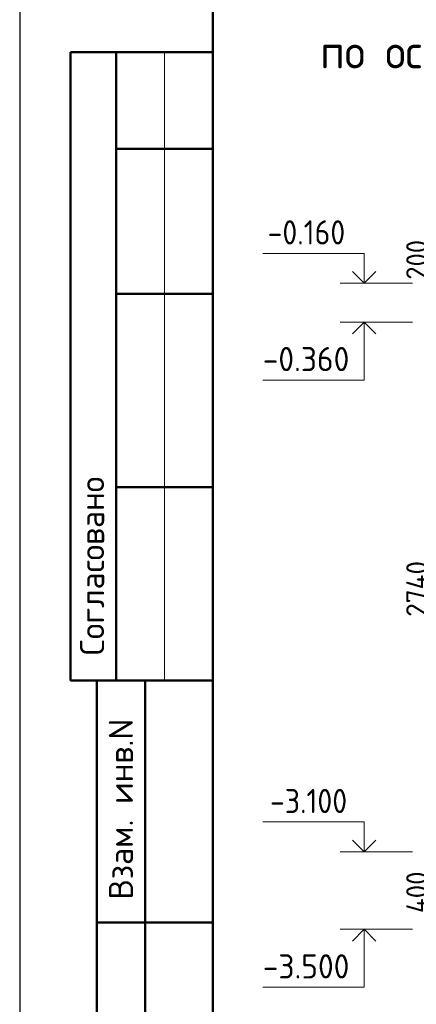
# Model space of a CAD drawing. Header units: millimetres. Extents: x 0 to 50400, y 0 to 35640.
# Tile 2 of 21: x 0 to 4928, y 6783 to 19002. Entities that reach past the tile are written whole.
import ezdxf

# ---------------------------------------------------------------- set-up
doc = ezdxf.new("R2010")
doc.units = ezdxf.units.MM
for name, color, linetype, lineweight in [('Standard', 7, 'Continuous', 25), ('Высотные отметки', 7, 'Continuous', 25), ('Заголовок чертежа', 7, 'Continuous', 25), ('Размерная линия_ общее', 7, 'Continuous', 13)]:
    doc.layers.add(name, color=color, linetype=linetype, lineweight=lineweight)
doc.styles.add('ISOCPEUR', font='txt')

msp = doc.modelspace()

# ---------------------------------------------------------------- linework, layer by layer
at = {"layer": 'Standard', "color": 7, "linetype": 'Continuous', "lineweight": 25, "transparency": 33554687}
msp.add_line((2400, 35040), (2400, 1270), dxfattribs=at)
at = {"layer": 'Standard', "color": 7, "linetype": 'Continuous', "lineweight": 50, "transparency": 33554687}
for p, q in [((7, 18600), (0, 18600)), ((2400, 18600), (632, 18600)), ((632, 18600), (632, 10800)), ((632, 18600), (632, 10800)), ((1200, 18600), (1200, 10800)), ((2400, 17400), (1200, 17400)), ((2400, 15600), (1200, 15600)), ((2400, 13200), (1200, 13200)), ((0, 10800), (7, 10800)), ((632, 10800), (2400, 10800)), ((960, 600), (960, 10800)), ((960, 600), (960, 10800)), ((1560, 600), (1560, 10800)), ((960, 7800), (2400, 7800))]:
    msp.add_line(p, q, dxfattribs=at)
at = {"layer": 'Standard', "color": 7, "linetype": 'Continuous', "lineweight": 13, "transparency": 33554687}
msp.add_line((1800, 18600), (1800, 10800), dxfattribs=at)
at = {"layer": 'Standard', "color": 7, "linetype": 'Continuous', "lineweight": 25, "transparency": 33554687}
msp.add_lwpolyline([(0, 0), (50400, 0), (50400, 35640), (0, 35640), (0, 0)], close=True, dxfattribs=at)
at = {"layer": 'Standard', "color": 7, "linetype": 'Continuous', "lineweight": 50, "transparency": 33554687}
msp.add_lwpolyline([(2400, 35040), (49800, 35040), (49800, 600), (2400, 600), (2400, 35040)], close=True, dxfattribs=at)
at = {"layer": 'Высотные отметки', "color": 7, "linetype": 'Continuous', "lineweight": 35, "transparency": 33554687}
for p, q in [((4280, 15730), (4135, 15875)), ((4280, 15730), (4135, 15875)), ((4280, 15730), (4426, 15875)), ((4280, 15730), (4426, 15875)), ((4280, 15250), (4135, 15104)), ((4280, 15250), (4135, 15104)), ((4280, 15250), (4426, 15104)), ((4280, 15250), (4426, 15104)), ((4280, 8674), (4135, 8819)), ((4280, 8674), (4135, 8819)), ((4280, 8674), (4426, 8819)), ((4280, 8674), (4426, 8819)), ((4280, 7714), (4135, 7568)), ((4280, 7714), (4135, 7568)), ((4280, 7714), (4426, 7568)), ((4280, 7714), (4426, 7568))]:
    msp.add_line(p, q, dxfattribs=at)
at = {"layer": 'Высотные отметки', "color": 7, "linetype": 'Continuous', "lineweight": 13, "transparency": 33554687}
for p, q in [((4880, 15730), (3980, 15730)), ((4880, 15730), (3980, 15730)), ((4880, 15250), (3980, 15250)), ((4880, 15250), (3980, 15250)), ((4880, 8674), (3980, 8674)), ((4880, 8674), (3980, 8674)), ((4880, 7714), (3980, 7714)), ((4880, 7714), (3980, 7714))]:
    msp.add_line(p, q, dxfattribs=at)
for points in [[(4280, 15730), (4280, 16102), (3020, 16102)], [(4280, 15730), (4280, 16102), (3020, 16102)], [(4280, 15250), (4280, 14530), (3020, 14530)], [(4280, 15250), (4280, 14530), (3020, 14530)], [(4280, 8674), (4280, 9046), (3020, 9046)], [(4280, 8674), (4280, 9046), (3020, 9046)], [(4280, 7714), (4280, 6994), (3020, 6994)], [(4280, 7714), (4280, 6994), (3020, 6994)]]:
    msp.add_lwpolyline(points, dxfattribs=at)

# ---------------------------------------------------------------- texts
at = {"layer": 'Standard', "color": 7, "linetype": 'Continuous', "lineweight": 50, "transparency": 33554687, "char_height": 300, "attachment_point": 7, "rotation": 90, "style": 'ISOCPEUR'}
for s, insert, width in [('\\A1;{\\fISOCPEUR|i0|b0;\\H300.000000;\\W1.000000;\\C7;Согласовано}\\P', (1050, 11114), 2486.25), ('\\A1;{\\fISOCPEUR|i0|b0;\\H300.000000;\\W1.000000;\\C7;Взам. инв.N}\\P', (1408, 8083), 2290.92)]:
    msp.add_mtext(s, dxfattribs=dict(at, insert=insert, width=width))
at = {"layer": 'Высотные отметки', "color": 7, "linetype": 'Continuous', "lineweight": 25, "transparency": 33554687, "char_height": 300, "attachment_point": 7, "style": 'ISOCPEUR'}
for s, insert, width in [('\\W0.90;-0.160', (3080, 16212), 1214.12), ('\\W0.95;-0.360', (3020, 14640), 1281.43), ('\\W0.90;-3.100', (3110, 9156), 1214.13), ('\\W0.95;-3.500', (3020, 7104), 1281.43)]:
    msp.add_mtext(s, dxfattribs=dict(at, insert=insert, width=width))
at = {"layer": 'Заголовок чертежа', "color": 7, "linetype": 'Continuous', "lineweight": 50, "transparency": 33554687, "insert": (3733, 18396), "char_height": 420, "width": 2757.91, "attachment_point": 7, "style": 'ISOCPEUR'}
msp.add_mtext('\\W0.94;по оси 1.9', dxfattribs=at)
at = {"layer": 'Размерная линия_ общее', "color": 7, "linetype": 'Continuous', "lineweight": 25, "transparency": 33554687, "char_height": 264, "attachment_point": 7, "rotation": 90, "style": 'ISOCPEUR'}
for s, insert, width in [('\\W0.91;200', (5066, 15775), 674.39), ('\\W0.93;2740', (5066, 11592), 888.45), ('\\W0.92;400', (5066, 7916), 701.33)]:
    msp.add_mtext(s, dxfattribs=dict(at, insert=insert, width=width))

doc.saveas('drawing.dxf')
